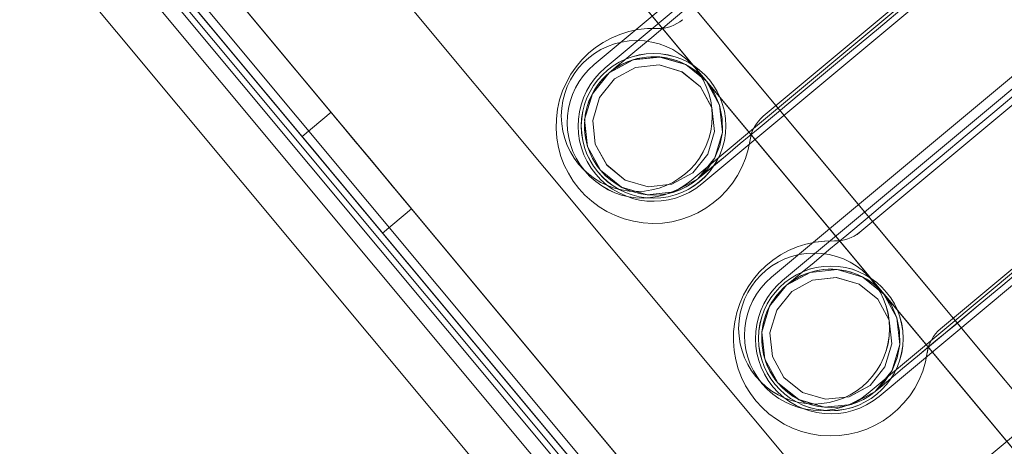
# Model space of a CAD drawing. Header units: millimetres. Extents: x -125266 to 274256, y -711690 to -301689.
# Tile 68 of 256: x -53535 to -53456, y -360864 to -360831. Entities that reach past the tile are written whole.
import ezdxf

# ---------------------------------------------------------------- set-up
doc = ezdxf.new("R2010")
doc.units = ezdxf.units.MM
doc.linetypes.add('CONTINOUS', pattern=[0])
for name, color, linetype, lineweight in [('AD Wall', 8, 'Continuous', 15), ('ARCH', 7, 'Continuous', 0), ('Equipment', 8, 'Continuous', 0), ('MEPTEK HVAC-Kitchen Fresh Air Duct', 3, 'Continuous', 30), ('MEPTEK-TEXT1', 7, 'Continuous', 30)]:
    doc.layers.add(name, color=color, linetype=linetype, lineweight=lineweight)
doc.layers.add('Light Equipment', color=8, linetype='Continuous')
doc.styles.get("Standard").update_dxf_attribs({"font": 'ARIALN.TTF'})
doc.styles.add('Times New Roman', font='times.ttf', dxfattribs={"height": 150})
doc.dimstyles.new('ARA-125', dxfattribs={"dimtxt": 200, "dimasz": 75, "dimexe": 0, "dimexo": 75, "dimgap": 7.5, "dimtad": 0, "dimdec": 0, "dimrnd": 5, "dimdsep": 46, "dimtxsty": 'Times New Roman', "dimblk": 'ARCHTICK', "dimcen": 56.25, "dimdle": 56.25, "dimclrd": 256, "dimclre": 256, "dimclrt": 256, "dimazin": 3, "dimtfac": 1, "dimtdec": 0, "dimtix": 1, "dimtmove": 1, "dimatfit": 3, "dimfxl": 0, "dimtolj": 1, "dimlwd": -1, "dimlwe": 0, "dimarcsym": 0})
pattern_1 = [(22.867872, (419150.544, -703283.92), (-30.845707, 73.1364), [])]

# ---------------------------------------------------------------- blocks, each defined once
blk = doc.blocks.new('A$Cf0359734')
at = {"layer": 'Equipment', "extrusion": (0, 0, -1), "elevation": -15}
for points in [[(-610.078, 1224.798, -3.802846), (-1131.035, 947.449, 3.802846)], [(-563.585, 1106.137, -3.146449), (-1057.949, 842.946, 3.146449)], [(-421.991, 395.405, -2.242091), (-432.172, 389.985, 2.242091)], [(-418.447, 390.861, -0.9995), (-429.041, 385.221, 0.9995)], [(-419.351, 390.946, -0.9995), (-429.945, 385.306, 0.9995)], [(-441.413, 385.066, -2.242091), (-451.594, 379.645, 2.242091)], [(-437.868, 380.521, -0.9995), (-448.462, 374.881, 0.9995)], [(-438.773, 380.606, -0.9995), (-449.366, 374.966, 0.9995)]]:
    blk.add_lwpolyline(points, format="xyb", close=True, dxfattribs=at)
for points in [[(-1077.22, 914.233), (-1087.359, 908.836), (-1091.168, 906.808, 3.626728), (-598.019, 1169.352)], [(-597.218, 1169.311, -3.616317), (-1091.58, 906.121), (-1091.532, 906.208), (-1091.475, 906.293), (-1091.426, 906.38), (-1091.369, 906.465), (-1091.32, 906.552), (-1091.272, 906.639), (-1091.215, 906.724), (-1091.168, 906.808), (-598.022, 1169.351)], [(-597.218, 1169.31, -3.616317), (-1091.582, 906.12, 3.616317), (-597.219, 1169.312)], [(-591.722, 1158.988, -3.538831), (-1086.084, 895.795), (-1084.554, 898.384), (-1083.015, 900.956), (-1081.455, 903.526), (-1079.889, 906.086), (-1078.304, 908.635), (-1076.703, 911.179)], [(-591.722, 1158.987, -3.538831), (-1086.084, 895.797), (-1091.774, 906.486), (-1091.58, 906.121), (-1086.084, 895.797), (-1084.559, 898.382), (-1083.015, 900.957), (-1081.46, 903.525), (-1079.888, 906.087), (-1078.303, 908.636), (-1076.702, 911.181)], [(-599.158, 1041.719, -0.011713), (-984.646, 836.489), (-990.409, 833.326), (-995.883, 829.759), (-1000.962, 825.886), (-1005.713, 821.665), (-1011.224, 815.871), (-1016.164, 809.592), (-1020.378, 803.047), (-1023.979, 796.101), (-1025.529, 792.694), (-1080.437, 895.526, 3.572618), (-594.649, 1154.151, -3.572618), (-1080.436, 895.526, 3.572618), (-594.65, 1154.151, -3.572618), (-1080.31, 895.593), (-1031.842, 804.552), (-1031.857, 804.516), (-1031.842, 804.552)], [(-546.271, 1063.035, -2.890001), (-1031.776, 804.429), (-1025.527, 792.692)], [(-423.712, 398.071), (-422.723, 396.213), (-421.858, 394.587), (-421.13, 393.221), (-420.553, 392.136), (-420.133, 391.347), (-419.879, 390.871), (-419.794, 390.71), (-419.175, 388.655), (-419.383, 386.519), (-420.403, 384.631), (-422.064, 383.271), (-424.119, 382.652), (-426.25, 382.863), (-428.143, 383.88), (-429.503, 385.541), (-429.913, 386.539), (-430.122, 387.597), (-430.117, 388.673), (-429.906, 389.73), (-429.491, 390.725), (-428.894, 391.621), (-428.13, 392.381), (-427.233, 392.98, -1), (-422.063, 383.271), (-424.119, 382.652), (-426.252, 382.868), (-428.143, 383.88), (-429.503, 385.541), (-429.588, 385.7), (-429.842, 386.176), (-430.262, 386.965), (-430.839, 388.05), (-431.567, 389.416), (-432.432, 391.042), (-433.421, 392.9), (-434.52, 394.965), (-435.71, 397.199), (-436.973, 399.571), (-438.286, 402.038), (-439.633, 404.569)], [(-456.394, 389.231), (-455.131, 386.86), (-453.941, 384.625), (-452.842, 382.561), (-451.853, 380.702), (-450.988, 379.077), (-450.26, 377.711), (-449.683, 376.626), (-449.263, 375.837), (-449.009, 375.36), (-448.924, 375.202), (-449.334, 376.2), (-449.543, 377.257), (-449.538, 378.333), (-449.327, 379.39), (-448.912, 380.386), (-448.315, 381.281), (-447.551, 382.041), (-446.654, 382.641, -1), (-441.485, 372.931), (-443.54, 372.312), (-445.674, 372.529), (-447.564, 373.54), (-448.925, 375.201), (-447.565, 373.54), (-445.671, 372.523), (-443.541, 372.312), (-441.485, 372.931), (-439.824, 374.291), (-438.805, 376.179), (-438.596, 378.315), (-439.215, 380.372), (-439.3, 380.531), (-439.554, 381.008), (-439.974, 381.797), (-440.551, 382.882), (-441.279, 384.248), (-442.144, 385.873), (-443.133, 387.731), (-444.233, 389.796), (-445.422, 392.03), (-446.685, 394.402), (-447.998, 396.869), (-449.345, 399.4), (-450.704, 401.952)]]:
    blk.add_lwpolyline(points, format="xyb", dxfattribs=at)
for points in [[(-288.208, 537.808), (-245.91, 458.357), (-697.898, 217.725)], [(-695.079, 212.429), (-243.09, 453.06), (-245.909, 458.355), (-243.09, 453.06)], [(-740.196, 297.177), (-697.897, 217.726), (-692.603, 220.544), (-697.897, 217.726), (-245.909, 458.357)], [(-694.774, 226.756), (-694.453, 226.153), (-694.142, 225.57), (-693.858, 225.036), (-693.61, 224.57), (-693.404, 224.183), (-693.252, 223.897), (-693.159, 223.723), (-693.128, 223.664), (-253.501, 457.714)], [(-252.091, 455.066), (-691.718, 221.016), (-691.777, 221.127), (-691.952, 221.455), (-692.233, 221.984), (-692.611, 222.694), (-693.076, 223.567), (-693.603, 224.557), (-694.175, 225.632), (-694.773, 226.755)], [(-687.831, 226.484), (-258.794, 454.897)], [(-243.089, 453.061), (-695.078, 212.43), (-697.896, 217.724), (-695.078, 212.43)], [(-683.994, 224.535), (-258.086, 451.283)], [(-257.384, 452.248), (-686.421, 223.835), (-687.454, 223.286), (-688.449, 222.756), (-689.365, 222.268), (-690.164, 221.843), (-690.826, 221.49), (-691.313, 221.231), (-691.615, 221.07), (-691.716, 221.017)], [(-258.65, 452.342), (-684.559, 225.595), (-683.995, 224.536)], [(-258.65, 452.342), (-684.559, 225.595)], [(-257.206, 451.21), (-256.642, 450.151), (-686.437, 221.335), (-256.642, 450.151)], [(-684.558, 225.594), (-683.995, 224.535), (-258.086, 451.283)], [(-423.61, 396.814), (-423.61, 396.814)], [(-421.991, 395.406), (-421.991, 395.406)], [(-432.435, 392.115), (-432.435, 392.115)], [(-418.448, 390.858), (-418.448, 390.858)], [(-419.352, 390.947), (-419.352, 390.947)], [(-432.172, 389.986), (-432.172, 389.986)], [(-443.029, 386.475), (-443.029, 386.475)], [(-429.946, 385.307), (-429.946, 385.307)], [(-429.042, 385.218), (-429.042, 385.218)], [(-441.41, 385.068), (-441.41, 385.068)], [(-451.86, 381.774), (-451.86, 381.774)], [(-438.771, 380.609), (-438.771, 380.609)], [(-437.867, 380.519), (-437.867, 380.519)], [(-400.483, 379.464), (-399.074, 376.816)], [(-451.596, 379.645), (-451.596, 379.645)], [(-407.901, 372.115), (-409.311, 374.762)], [(-448.461, 374.879), (-448.461, 374.879)], [(-449.365, 374.969), (-449.365, 374.969)]]:
    blk.add_lwpolyline(points, dxfattribs=at)
for points in [[(-696.698, 249.523), (-698.107, 252.171), (-274.369, 477.762), (-698.107, 252.171), (-698.135, 252.224), (-698.214, 252.372), (-698.344, 252.615), (-698.519, 252.944), (-698.733, 253.346), (-698.978, 253.806), (-699.243, 254.304), (-699.516, 254.818), (-699.243, 254.304), (-698.978, 253.806), (-698.733, 253.346), (-698.519, 252.944), (-698.344, 252.615), (-698.214, 252.372), (-698.135, 252.224), (-698.107, 252.171)], [(-698.106, 252.17), (-696.697, 249.522), (-272.959, 475.114), (-696.697, 249.522)], [(-698.105, 252.172), (-697.936, 252.262), (-697.438, 252.527), (-696.617, 252.964), (-695.521, 253.547), (-694.182, 254.26), (-692.657, 255.072), (-691, 255.954), (-689.279, 256.87), (-283.198, 473.062), (-689.279, 256.87), (-691, 255.954), (-692.657, 255.072), (-694.182, 254.26), (-695.521, 253.547), (-696.617, 252.964), (-697.438, 252.527), (-697.936, 252.262)], [(-281.788, 470.414), (-687.87, 254.222)], [(-676.784, 243.922), (-280.767, 454.755)], [(-687.001, 222.394), (-257.206, 451.21)], [(-440.537, 432.352), (-418.447, 390.861)], [(-440.97, 431.553), (-419.351, 390.946)], [(-429.041, 385.22), (-451.13, 426.711)], [(-429.946, 385.307), (-451.564, 425.915)], [(-459.958, 422.012), (-437.869, 380.521)], [(-460.392, 421.213), (-438.773, 380.606)], [(-432.436, 392.112), (-447.307, 420.045)], [(-448.462, 374.881), (-470.551, 416.372)], [(-449.367, 374.968), (-470.986, 415.575)], [(-457.901, 414.408), (-443.031, 386.475)], [(-479.38, 411.673), (-457.291, 370.181)], [(-451.857, 381.773), (-466.728, 409.706)], [(-423.609, 396.814), (-423.469, 396.576), (-423.31, 396.354), (-423.128, 396.152), (-422.93, 395.959), (-422.716, 395.787), (-422.487, 395.638), (-422.242, 395.51), (-421.99, 395.406), (-422.242, 395.51), (-422.487, 395.638), (-422.716, 395.787), (-422.93, 395.959), (-423.128, 396.152), (-423.31, 396.354), (-423.469, 396.576)], [(-429.503, 385.541), (-430.121, 387.597), (-429.91, 389.727), (-428.894, 391.621), (-427.233, 392.981), (-425.177, 393.6), (-423.044, 393.383), (-421.153, 392.372), (-419.793, 390.711), (-420.533, 391.615), (-421.153, 392.372), (-423.044, 393.383), (-425.155, 393.597), (-425.177, 393.6), (-427.233, 392.981), (-427.267, 392.956), (-428.894, 391.621), (-429.91, 389.727), (-430.119, 387.618), (-430.121, 387.597)], [(-420.356, 390.411), (-419.811, 388.595), (-420.001, 386.706), (-420.898, 385.033), (-422.367, 383.836), (-424.18, 383.286), (-426.069, 383.476), (-427.736, 384.375), (-428.938, 385.842), (-429.484, 387.658), (-429.299, 389.543), (-428.402, 391.216), (-426.933, 392.413), (-425.12, 392.964), (-423.231, 392.774), (-421.558, 391.877)], [(-428.94, 385.841), (-429.486, 387.657), (-429.295, 389.545), (-428.404, 391.216), (-426.929, 392.415), (-425.116, 392.966), (-423.228, 392.775), (-421.56, 391.876), (-420.358, 390.41), (-419.813, 388.594), (-419.998, 386.708), (-420.894, 385.035), (-422.363, 383.838), (-424.182, 383.285), (-426.065, 383.478), (-427.738, 384.374)], [(-432.174, 389.986), (-432.119, 390.253), (-432.088, 390.527), (-432.084, 390.801), (-432.108, 391.074), (-432.157, 391.347), (-432.223, 391.611), (-432.318, 391.866), (-432.437, 392.115), (-432.318, 391.866), (-432.223, 391.611), (-432.157, 391.347), (-432.108, 391.074), (-432.084, 390.801), (-432.088, 390.527), (-432.119, 390.253)], [(-443.03, 386.474), (-442.89, 386.236), (-442.731, 386.015), (-442.549, 385.813), (-442.351, 385.619), (-442.137, 385.448), (-441.908, 385.298), (-441.663, 385.17), (-441.411, 385.067), (-441.663, 385.17), (-441.908, 385.298), (-442.137, 385.448), (-442.351, 385.619), (-442.549, 385.813), (-442.731, 386.015), (-442.89, 386.236)], [(-448.924, 375.202), (-449.543, 377.257), (-449.331, 379.388), (-448.315, 381.281), (-446.654, 382.641), (-444.598, 383.26), (-442.465, 383.044), (-440.574, 382.032), (-439.214, 380.371), (-439.954, 381.275), (-440.574, 382.032), (-442.465, 383.044), (-444.576, 383.258), (-444.598, 383.26), (-446.654, 382.641), (-448.315, 381.281), (-449.331, 379.388), (-449.54, 377.279), (-449.543, 377.257)], [(-439.778, 380.071), (-439.232, 378.255), (-439.423, 376.366), (-440.314, 374.696), (-441.789, 373.497), (-443.602, 372.946), (-445.49, 373.136), (-447.158, 374.036), (-447.72, 374.721), (-448.36, 375.502), (-448.906, 377.318), (-448.72, 379.204), (-447.824, 380.877), (-446.355, 382.073), (-444.536, 382.627), (-442.653, 382.434), (-440.98, 381.537)], [(-448.361, 375.501), (-448.907, 377.317), (-448.716, 379.206), (-447.82, 380.879), (-446.35, 382.076), (-444.537, 382.626), (-442.649, 382.436), (-440.981, 381.537), (-439.779, 380.07), (-439.233, 378.254), (-439.419, 376.369), (-440.315, 374.696), (-441.784, 373.499), (-443.597, 372.948), (-445.486, 373.139), (-447.159, 374.035)], [(-451.595, 379.647), (-451.54, 379.914), (-451.509, 380.188), (-451.505, 380.462), (-451.528, 380.735), (-451.578, 381.007), (-451.644, 381.271), (-451.739, 381.526), (-451.858, 381.776), (-451.739, 381.526), (-451.644, 381.271), (-451.578, 381.007), (-451.528, 380.735), (-451.505, 380.462), (-451.509, 380.188), (-451.54, 379.914)], [(-404.898, 377.113), (-406.089, 376.479), (-407.19, 375.893), (-408.122, 375.397), (-408.815, 375.028), (-409.218, 374.814), (-409.303, 374.768), (-409.059, 374.898), (-408.503, 375.194), (-407.683, 375.631), (-406.655, 376.178), (-405.496, 376.795), (-404.294, 377.435), (-403.14, 378.049), (-402.113, 378.596), (-401.292, 379.033), (-400.736, 379.329), (-400.493, 379.459), (-400.578, 379.413), (-400.98, 379.199), (-401.674, 378.83), (-402.605, 378.334), (-403.707, 377.748)], [(-407.901, 372.115), (-407.737, 372.202), (-407.261, 372.456), (-406.498, 372.862), (-405.519, 373.383), (-404.386, 373.986), (-403.184, 374.626), (-402.009, 375.252), (-400.939, 375.821), (-400.066, 376.286), (-399.441, 376.619), (-399.113, 376.794), (-399.441, 376.619), (-400.066, 376.286), (-400.939, 375.821), (-402.009, 375.252), (-403.184, 374.626), (-404.386, 373.986), (-405.519, 373.383), (-406.498, 372.862), (-407.261, 372.456), (-407.737, 372.202)]]:
    blk.add_lwpolyline(points, close=True, dxfattribs=at)
at = {"layer": 'Equipment', "extrusion": (0, 0, -1)}
for centre, radius in [((-423.113, 388.35, -15), 6.002), ((-423.113, 388.35, -15), 6.002), ((-424.646, 388.125, -15), 5.749), ((-424.648, 388.126, -15), 5.75), ((-442.539, 378.009, -15), 6), ((-442.539, 378.009, -15), 6), ((-444.067, 377.786, -15), 5.749), ((-444.069, 377.787, -15), 5.75)]:
    blk.add_circle(centre, radius, dxfattribs=at)
for centre, radius, start, end in [((-625.132, 625.132, -15), 625.132, 145.142558, 90.917696), ((-624.647, 624.948, -15), 545.055, 148.86045, 87.1998), ((-624.649, 624.946, -15), 545.055, 148.86045, 87.1998), ((-624.649, 624.946, -15), 545.055, 148.86045, 87.1998), ((-624.649, 624.946, -15), 545.055, 148.86045, 87.1998), ((-624.648, 624.948, -15), 535.053, 147.01591, 89.04434), ((-624.648, 624.948, -15), 535.053, 147.01591, 89.04434), ((-424.648, 388.126, -15), 5.5, 208.03013, 28.03013), ((-444.07, 377.786, -15), 5.5, 208.03013, 28.03013)]:
    blk.add_arc(centre, radius, start, end, dxfattribs=at)
blk = doc.blocks.new('ARCH')
at = {"layer": 'AD Wall', "lineweight": 0}
h = blk.add_hatch(dxfattribs=at)
h.set_pattern_fill('ANSI31', color=256, scale=25, angle=-22.13213)
h.set_pattern_definition(pattern_1)
edge = h.paths.add_edge_path()
edge.add_arc((-53209.777, -360694.998), 761.132, 66.950176, 372.725314)
edge.add_line((-52467.341, -360527.338), (-52564.885, -360549.366))
edge.add_arc((-53209.777, -360694.998), 661.132, -293.049824, 12.725314, ccw=False)
edge.add_line((-52950.923, -360086.648), (-52911.77, -359994.631))
h = blk.add_hatch(dxfattribs=at)
h.set_pattern_fill('ANSI31', color=256, scale=25, angle=-22.13213)
h.set_pattern_definition(pattern_1)
edge = h.paths.add_edge_path()
edge.add_arc((-53209.777, -360694.998), 761.132, 66.950176, 372.725314)
edge.add_line((-52467.341, -360527.338), (-52564.885, -360549.366))
edge.add_arc((-53209.777, -360694.998), 661.132, -293.049824, 12.725314, ccw=False)
edge.add_line((-52950.923, -360086.648), (-52911.77, -359994.631))
at = {"layer": 'AD Wall', "lineweight": 0, "extrusion": (0, 0, -1)}
for radius in [761.132, 761.132, 661.132, 661.132]:
    blk.add_arc((53209.777, -360694.998, -5.049), radius, 167.274686, 113.049824, dxfattribs=at)
at = {"layer": 'Light Equipment', "lineweight": 0, "extrusion": (0, 0, -1), "elevation": -5.049}
for points in [[(52997.285, -360133.855, -3.802846), (52619.203, -360587.036, 3.802846)], [(53085.056, -360226.257, -3.146449), (52726.274, -360656.304, 3.146449)], [(53483.981, -360831.276, -2.242091), (53476.592, -360840.132, 2.242091)], [(53488.976, -360834.15, -0.9995), (53481.287, -360843.366, 0.9995)], [(53488.107, -360834.412, -0.9995), (53480.418, -360843.627, 0.9995)], [(53469.886, -360848.17, -2.242091), (53462.497, -360857.027, 2.242091)], [(53474.881, -360851.044, -0.9995), (53467.193, -360860.26, 0.9995)], [(53474.012, -360851.306, -0.9995), (53466.323, -360860.522, 0.9995)]]:
    blk.add_lwpolyline(points, format="xyb", close=True, dxfattribs=at)
for points in [[(52681.566, -360597.53), (52674.208, -360606.349), (52671.443, -360609.663, 3.626728), (53029.343, -360180.672)], [(53030.101, -360180.409, -3.616317), (52671.32, -360610.454), (52671.332, -360610.355), (52671.353, -360610.255), (52671.365, -360610.156), (52671.386, -360610.056), (52671.399, -360609.957), (52671.411, -360609.858), (52671.432, -360609.758), (52671.443, -360609.663), (53029.342, -360180.674)], [(53030.101, -360180.41, -3.616317), (52671.318, -360610.456, 3.616317), (53030.101, -360180.408)], [(53039.081, -360187.901, -3.538831), (52680.301, -360617.948), (52680.744, -360614.974), (52681.2, -360612.012), (52681.677, -360609.043), (52682.163, -360606.082), (52682.671, -360603.124), (52683.196, -360600.164)], [(53039.082, -360187.901, -3.538831), (52680.301, -360617.947), (52671.003, -360610.189), (52671.321, -360610.454), (52680.301, -360617.947), (52680.74, -360614.977), (52681.2, -360612.01), (52681.673, -360609.046), (52682.163, -360606.081), (52682.671, -360603.122), (52683.196, -360600.162)], [(53076.373, -360299.33, -0.011713), (52796.609, -360634.668), (52792.462, -360639.77), (52788.735, -360645.136), (52785.489, -360650.637), (52782.678, -360656.337), (52779.757, -360663.781), (52777.546, -360671.458), (52776.108, -360679.109), (52775.39, -360686.899), (52775.238, -360690.639), (52685.634, -360616.071, 3.572618), (53038.192, -360193.484, -3.572618), (52685.634, -360616.07, 3.572618), (53038.191, -360193.484, -3.572618), (52685.726, -360615.961), (52764.922, -360682.033), (52764.921, -360682.072), (52764.922, -360682.033)], [(53117.333, -360259.66, -2.890001), (52765.029, -360682.122), (52775.24, -360690.64)], [(53481.383, -360829.455), (53482.999, -360830.803), (53484.413, -360831.983), (53485.601, -360832.974), (53486.545, -360833.762), (53487.232, -360834.334), (53487.646, -360834.68), (53487.786, -360834.797), (53489.133, -360836.468), (53489.745, -360838.525), (53489.512, -360840.658), (53488.485, -360842.543), (53486.814, -360843.891), (53484.761, -360844.498), (53482.624, -360844.269), (53480.739, -360843.243), (53479.984, -360842.472), (53479.391, -360841.572), (53478.99, -360840.574), (53478.788, -360839.514), (53478.797, -360838.436), (53479.013, -360837.382), (53479.434, -360836.39), (53480.039, -360835.496, -1), (53488.486, -360842.543), (53486.815, -360843.891), (53484.757, -360844.494), (53482.625, -360844.269), (53480.739, -360843.243), (53480.601, -360843.128), (53480.186, -360842.782), (53479.5, -360842.21), (53478.556, -360841.422), (53477.368, -360840.431), (53475.954, -360839.251), (53474.337, -360837.902), (53472.541, -360836.404), (53470.598, -360834.782), (53468.534, -360833.061), (53466.388, -360831.271), (53464.187, -360829.434)], [(53454.44, -360849.955), (53456.503, -360851.677), (53458.446, -360853.298), (53460.242, -360854.797), (53461.859, -360856.145), (53463.273, -360857.325), (53464.461, -360858.316), (53465.405, -360859.104), (53466.091, -360859.676), (53466.506, -360860.022), (53466.644, -360860.137), (53465.889, -360859.367), (53465.297, -360858.466), (53464.895, -360857.468), (53464.693, -360856.409), (53464.702, -360855.331), (53464.918, -360854.276), (53465.339, -360853.284), (53465.944, -360852.391, -1), (53474.391, -360859.438), (53472.72, -360860.785), (53470.662, -360861.389), (53468.53, -360861.164), (53466.644, -360860.138), (53468.529, -360861.164), (53470.666, -360861.393), (53472.719, -360860.786), (53474.39, -360859.438), (53475.417, -360857.553), (53475.65, -360855.419), (53475.038, -360853.362), (53473.69, -360851.69), (53473.551, -360851.575), (53473.137, -360851.229), (53472.451, -360850.656), (53471.507, -360849.869), (53470.318, -360848.877), (53468.904, -360847.698), (53467.288, -360846.349), (53465.492, -360844.851), (53463.548, -360843.229), (53461.485, -360841.508), (53459.339, -360839.717), (53457.137, -360837.881), (53454.918, -360836.029)]]:
    blk.add_lwpolyline(points, format="xyb", dxfattribs=at)
for points in [[(53554.257, -360648.964), (53623.372, -360706.625), (53295.343, -361099.81)], [(53299.951, -361103.654), (53627.979, -360710.469), (53623.374, -360706.626), (53627.979, -360710.469)], [(53226.23, -361042.148), (53295.344, -361099.809), (53299.187, -361095.204), (53295.344, -361099.809), (53623.373, -360706.624)], [(53627.98, -360710.468), (53299.951, -361103.653), (53295.346, -361099.81), (53299.951, -361103.653)], [(53294.835, -361090.267), (53295.36, -361090.705), (53295.867, -361091.128), (53296.332, -361091.516), (53296.737, -361091.854), (53297.073, -361092.135), (53297.322, -361092.342), (53297.474, -361092.469), (53297.525, -361092.511), (53616.581, -360710.08)], [(53618.886, -360712.002), (53299.829, -361094.433), (53299.732, -361094.353), (53299.447, -361094.115), (53298.986, -361093.73), (53298.369, -361093.215), (53297.609, -361092.581), (53296.748, -361091.863), (53295.813, -361091.083), (53294.837, -361090.268)], [(53301.369, -361087.904), (53612.741, -360714.684)], [(53615.045, -360716.606), (53303.673, -361089.826), (53302.924, -361090.724), (53302.201, -361091.59), (53301.536, -361092.387), (53300.956, -361093.082), (53300.476, -361093.658), (53300.123, -361094.082), (53299.904, -361094.344), (53299.831, -361094.432)], [(53613.837, -360716.996), (53304.735, -361087.494), (53305.656, -361088.263)], [(53613.837, -360716.996), (53304.735, -361087.494)], [(53615.601, -360717.501), (53616.522, -360718.269), (53304.6, -361092.148), (53616.522, -360718.269)], [(53305.657, -361088.263), (53614.758, -360717.765)], [(53304.736, -361087.495), (53305.657, -361088.263), (53614.758, -360717.765)], [(53481.951, -360830.581), (53481.951, -360830.581)], [(53483.981, -360831.274), (53483.981, -360831.274)], [(53488.977, -360834.153), (53488.977, -360834.153)], [(53488.106, -360834.411), (53488.106, -360834.411)], [(53509.91, -360837.94), (53512.213, -360839.861)], [(53475.546, -360838.258), (53475.546, -360838.258)], [(53476.592, -360840.131), (53476.592, -360840.131)], [(53481.288, -360843.369), (53481.288, -360843.369)], [(53480.417, -360843.626), (53480.417, -360843.626)], [(53505.807, -360847.542), (53503.504, -360845.62)], [(53467.858, -360847.473), (53467.858, -360847.473)], [(53469.888, -360848.167), (53469.888, -360848.167)], [(53474.883, -360851.046), (53474.883, -360851.046)], [(53474.012, -360851.304), (53474.012, -360851.304)], [(53461.449, -360855.155), (53461.449, -360855.155)], [(53462.495, -360857.028), (53462.495, -360857.028)], [(53467.195, -360860.262), (53467.195, -360860.262)], [(53466.324, -360860.519), (53466.324, -360860.519)]]:
    blk.add_lwpolyline(points, dxfattribs=at)
for points in [[(53284.476, -361069.902), (53282.173, -361067.981), (53589.699, -360699.371), (53282.173, -361067.981), (53282.127, -361067.943), (53281.998, -361067.835), (53281.786, -361067.658), (53281.501, -361067.42), (53281.151, -361067.128), (53280.75, -361066.794), (53280.317, -361066.433), (53279.87, -361066.06), (53280.317, -361066.433), (53280.75, -361066.794), (53281.151, -361067.128), (53281.501, -361067.42), (53281.786, -361067.658), (53281.998, -361067.835), (53282.127, -361067.943), (53282.173, -361067.981)], [(53282.174, -361067.982), (53284.477, -361069.903), (53592.003, -360701.293), (53284.477, -361069.903)], [(53282.174, -361067.979), (53282.297, -361067.832), (53282.659, -361067.399), (53283.254, -361066.685), (53284.05, -361065.732), (53285.022, -361064.567), (53286.128, -361063.24), (53287.331, -361061.799), (53288.58, -361060.302), (53583.291, -360707.051), (53288.58, -361060.302), (53287.331, -361061.799), (53286.128, -361063.24), (53285.022, -361064.567), (53284.05, -361065.732), (53283.254, -361066.685), (53282.659, -361067.399), (53282.297, -361067.832)], [(53585.595, -360708.973), (53290.883, -361062.224)], [(53303.679, -361091.379), (53615.6, -360717.501)], [(53305.032, -361067.589), (53592.44, -360723.093)], [(53452.883, -360804.038), (53488.976, -360834.15)], [(53452.782, -360804.942), (53488.106, -360834.412)], [(53481.288, -360843.366), (53445.195, -360813.254)], [(53480.417, -360843.626), (53445.093, -360814.156)], [(53475.546, -360838.261), (53451.248, -360817.989)], [(53438.787, -360820.933), (53474.881, -360851.045)], [(53438.687, -360821.836), (53474.011, -360851.307)], [(53443.558, -360827.202), (53467.856, -360847.474)], [(53481.952, -360830.58), (53482.172, -360830.748), (53482.402, -360830.893), (53482.647, -360831.012), (53482.903, -360831.116), (53483.166, -360831.195), (53483.435, -360831.247), (53483.709, -360831.273), (53483.982, -360831.274), (53483.709, -360831.273), (53483.435, -360831.247), (53483.166, -360831.195), (53482.903, -360831.116), (53482.647, -360831.012), (53482.402, -360830.893), (53482.172, -360830.748)], [(53467.193, -360860.261), (53431.1, -360830.148)], [(53466.322, -360860.521), (53430.998, -360831.05)], [(53480.739, -360843.243), (53479.392, -360841.572), (53478.785, -360839.519), (53479.013, -360837.381), (53480.039, -360835.496), (53481.71, -360834.148), (53483.768, -360833.545), (53485.901, -360833.77), (53487.786, -360834.796), (53486.76, -360834.237), (53485.901, -360833.77), (53483.768, -360833.545), (53481.731, -360834.142), (53481.71, -360834.148), (53480.039, -360835.496), (53480.017, -360835.532), (53479.013, -360837.381), (53478.785, -360839.519), (53479.386, -360841.551), (53479.392, -360841.572)], [(53481.148, -360842.753), (53479.958, -360841.276), (53479.423, -360839.455), (53479.619, -360837.573), (53480.533, -360835.906), (53482.005, -360834.713), (53483.826, -360834.178), (53485.71, -360834.382), (53487.376, -360835.288), (53488.565, -360836.764), (53489.104, -360838.581), (53488.904, -360840.468), (53487.994, -360842.13), (53486.518, -360843.328), (53484.701, -360843.859), (53482.814, -360843.659)], [(53487.377, -360835.286), (53488.567, -360836.763), (53489.102, -360838.584), (53488.902, -360840.471), (53487.992, -360842.133), (53486.52, -360843.327), (53484.698, -360843.862), (53482.815, -360843.657), (53481.149, -360842.752), (53479.959, -360841.275), (53479.421, -360839.458), (53479.62, -360837.571), (53480.531, -360835.909), (53482.003, -360834.716), (53483.824, -360834.181), (53485.711, -360834.381)], [(53461.452, -360855.155), (53437.153, -360834.883)], [(53506.706, -360841.78), (53505.842, -360842.816), (53505.043, -360843.774), (53504.366, -360844.584), (53503.863, -360845.188), (53503.571, -360845.538), (53503.51, -360845.611), (53503.686, -360845.4), (53504.09, -360844.916), (53504.685, -360844.202), (53505.431, -360843.309), (53506.272, -360842.3), (53507.144, -360841.255), (53507.982, -360840.251), (53508.727, -360839.357), (53509.323, -360838.643), (53509.726, -360838.16), (53509.903, -360837.948), (53509.842, -360838.022), (53509.55, -360838.372), (53509.046, -360838.975), (53508.37, -360839.785), (53507.571, -360840.743)], [(53476.591, -360840.132), (53476.541, -360839.864), (53476.466, -360839.598), (53476.366, -360839.343), (53476.242, -360839.099), (53476.093, -360838.865), (53475.933, -360838.645), (53475.748, -360838.445), (53475.544, -360838.259), (53475.748, -360838.445), (53475.933, -360838.645), (53476.093, -360838.865), (53476.242, -360839.099), (53476.366, -360839.343), (53476.466, -360839.598), (53476.541, -360839.864)], [(53424.692, -360837.828), (53460.786, -360867.94)], [(53505.807, -360847.542), (53505.926, -360847.399), (53506.272, -360846.984), (53506.825, -360846.321), (53507.536, -360845.469), (53508.358, -360844.484), (53509.231, -360843.438), (53510.084, -360842.416), (53510.86, -360841.485), (53511.494, -360840.725), (53511.947, -360840.182), (53512.185, -360839.896), (53511.947, -360840.182), (53511.494, -360840.725), (53510.86, -360841.485), (53510.084, -360842.416), (53509.231, -360843.438), (53508.358, -360844.484), (53507.536, -360845.469), (53506.825, -360846.321), (53506.272, -360846.984), (53505.926, -360847.399)], [(53467.857, -360847.475), (53468.077, -360847.642), (53468.307, -360847.788), (53468.552, -360847.906), (53468.809, -360848.011), (53469.071, -360848.089), (53469.34, -360848.141), (53469.615, -360848.168), (53469.887, -360848.169), (53469.615, -360848.168), (53469.34, -360848.141), (53469.071, -360848.089), (53468.809, -360848.011), (53468.552, -360847.906), (53468.307, -360847.788), (53468.077, -360847.642)], [(53466.645, -360860.137), (53465.297, -360858.466), (53464.69, -360856.413), (53464.918, -360854.276), (53465.945, -360852.39), (53467.616, -360851.043), (53469.673, -360850.44), (53471.806, -360850.664), (53473.691, -360851.69), (53472.666, -360851.132), (53471.806, -360850.664), (53469.673, -360850.44), (53467.636, -360851.037), (53467.616, -360851.043), (53465.945, -360852.39), (53464.918, -360854.276), (53464.69, -360856.413), (53465.291, -360858.445), (53465.297, -360858.466)], [(53467.053, -360859.647), (53465.863, -360858.171), (53465.328, -360856.35), (53465.528, -360854.462), (53466.439, -360852.8), (53467.911, -360851.607), (53469.732, -360851.072), (53471.615, -360851.276), (53473.281, -360852.182), (53474.471, -360853.659), (53475.01, -360855.475), (53474.81, -360857.363), (53473.899, -360859.025), (53472.427, -360860.218), (53470.606, -360860.753), (53468.719, -360860.553)], [(53473.282, -360852.181), (53474.472, -360853.658), (53475.007, -360855.479), (53474.81, -360857.362), (53473.896, -360859.028), (53472.424, -360860.222), (53470.603, -360860.757), (53468.72, -360860.552), (53467.94, -360860.129), (53467.054, -360859.647), (53465.864, -360858.17), (53465.325, -360856.353), (53465.525, -360854.466), (53466.435, -360852.804), (53467.911, -360851.606), (53469.729, -360851.075), (53471.616, -360851.275)], [(53462.496, -360857.026), (53462.446, -360856.758), (53462.371, -360856.492), (53462.271, -360856.237), (53462.147, -360855.993), (53461.998, -360855.759), (53461.838, -360855.54), (53461.654, -360855.339), (53461.45, -360855.153), (53461.654, -360855.339), (53461.838, -360855.54), (53461.998, -360855.759), (53462.147, -360855.993), (53462.271, -360856.237), (53462.371, -360856.492), (53462.446, -360856.758)]]:
    blk.add_lwpolyline(points, close=True, dxfattribs=at)
at = {"layer": 'Light Equipment', "lineweight": 0, "extrusion": (0, 0, -1)}
for centre, radius in [((53485.6, -360838.234, -5.049), 6.002), ((53485.6, -360838.234, -5.049), 6.002), ((53484.262, -360839.019, -5.049), 5.75), ((53484.264, -360839.019, -5.049), 5.749), ((53471.501, -360855.131, -5.049), 6), ((53471.501, -360855.131, -5.049), 6), ((53470.168, -360855.914, -5.049), 5.75), ((53470.17, -360855.913, -5.049), 5.749)]:
    blk.add_circle(centre, radius, dxfattribs=at)
for centre, radius, start, end in [((53209.26, -360695.008, -5.049), 625.132, 167.274686, 113.049824), ((53209.779, -360694.995, -5.049), 545.055, 170.99258, 109.33193), ((53209.777, -360694.998, -5.049), 545.055, 170.99258, 109.33193), ((53209.777, -360694.998, -5.049), 545.055, 170.99258, 109.33193), ((53209.777, -360694.998, -5.049), 545.055, 170.99258, 109.33193), ((53209.778, -360694.996, -5.049), 535.053, 169.14804, 111.17647), ((53209.778, -360694.996, -5.049), 535.053, 169.14804, 111.17647), ((53484.262, -360839.02, -5.049), 5.5, 230.16226, 50.16226), ((53470.167, -360855.915, -5.049), 5.5, 230.16226, 50.16226)]:
    blk.add_arc(centre, radius, start, end, dxfattribs=at)
at = {"layer": 'Equipment', "rotation": 337.8678715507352}
blk.add_blockref('A$Cf0359734', (-54023.845, -361038.564, -9.95), dxfattribs=at)
blk = doc.blocks.new('_ArchTick')
at = {"color": 0, "linetype": 'ByBlock', "const_width": 0.15}
blk.add_lwpolyline([(-0.5, -0.5), (0.5, 0.5)], dxfattribs=at)

msp = doc.modelspace()

# ---------------------------------------------------------------- block references
at = {"layer": 'ARCH'}
msp.add_blockref('ARCH', (0, 0), dxfattribs=at)

# ---------------------------------------------------------------- texts
at = {"layer": 'MEPTEK-TEXT1', "char_height": 350, "attachment_point": 1}
for s, insert, width in [('{\\fCalibri|b0|i0|c0|p34;\\H1.28571x;\\C1;GENERAL GUIDELINES-HVAC :\\P\\fArial Narrow|b0|i0|c0|p34;\\H0.88889x;\\C256;\\P\\fCalibri|b0|i0|c0|p34;\\C4;DUCTING :\\H0.875x;\\P\\pi-1050,l1050,t1050;\\C256;1.^IDUCTING SHALL BE IN ACCORDANCE WITH IS 655, GALVANIZED IRON SHEET TO BE USED FOR ALL DUCTING WORKS. THERMAL INSULATION ON DUCTS SHALL BE 19 MM THICK. CLOSED CELL CLASS “O” BS 476 PART 6-7 FM APPROVED NITRILE RUBBER ELASTOMERIC INSULATION THERMAL CONDUCTIVITY 0.033 WATTS PER METER-KELVIN (W/(M.K)) AT 0°C FOR AIR CONDITIONING DUCTING. \\P2.^ITHERMAL INSULATION ON KITCHEN EXHAUST DUCTING SHALL BE 80 MM THICK ALUMINUM FOIL FACED RESIN BONDED FIBRE GLASS WOOL OF DENSITY NOT LESS THAN 48 KG/M3.\\P3.^ITHERMAL INSULATION ON FRESH AIR, SUPPLY AIR AND RETURN AIR SHALL BE 19MM THICK CLOSED CELL ANTI-MICROBIAL CLASS “O” BS 476 AND PART 6 & 7 FM APPROVED NITRILE RUBBER ELASTOMERIC INSULATION THERMAL CONDUCTIVITY 0.033 WATTS PER METER-KELVIN (W/ (M\\fArial|b0|i0|c0|p34;.\\fCalibri|b0|i0|c0|p34;K)) AT 0°C.\\P4.^IAPPROPRIATE NUMBER OF TRAP DOORS SHALL BE PROVIDED IN KITCHEN EXHAUST DUCTING FOR OIL/GREASE CLEANING PURPOSE.\\P5.^IDUCTING INSTALLATION WITH RESPECT TO FRESH AIR INTAKE, KITCHEN EXHAUST OUT FROM LOCATION UP TO LOUVERS AT FAÇADE SHALL BE IN THE SCOPE OF CONCESSIONER INCLUDING AIR WASHER, EXHAUST FAN SECTION DRY SCRUBBER ETC.\\P6.^IEACH AND EVERY KITCHEN EXHAUST HOOD SHOULD BE EQUIPPED WITH UL LISTED, WET CHEMICAL BASED, MECHANICALLY OPERATED, AUTOMATIC FIRE SUPPRESSION SYSTEM. SEPARATE DRAWING TO BE SUBMITTED FOR HOOD SUPPRESSION SYSTEM.\\P7.^ISUPPORTING OF DUCTING TO BE DONE WITH USING ANGLE 50X 50 X 5MM AND TIE ROD OF SIZE MINIMUM 10 MM DIA/ AS PER DUCT SIZE.\\P8.^IPOST COMPLETION OF ONSITE WORK, CONCESSIONAIRE HAS TO SHARE TESTING AND COMMISSIONING REPORT WITH DIAL.\\P9.^IINTEGRATION WITH FIRE ALARM SYSTEM, SO THAT AHU GET SWITCHED OFF IN CASE OF ANY FIRE INCIDENT.\\P10.^IFOR EQUIPMENT PLACEMENT STRUCTURAL DETAILS TO BE APPROVED BY STRUCTURAL CONSULTANT AND SAME TO BE SHARE WITH DIAL.\\P11.^ITRAP DOOR WITH PROPER ACCESS TO BE PROVIDED FOR FILTER AND COPPER COIL CLEANING.\\P12.^IKITCHEN VENTILATION SHALL COMPLY TO NFPA 96 GUIDELINE.}', (-102876.109, -301696.901), 28043.42879), ('{\\fCalibri|b0|i0|c0|p34;\\H1.28571x;\\C1;CHILLED WATER PIPING:-\\H0.77778x;\\P\\pi-1050,l1050,t1050;\\C256;1.^ICHILLED WATER PIPING SHALL BE CONFIRMING TO IS:1239 PART I CLASS ‘C’ HEAVY AND FITTING SHALL BE CONFORMING TO ASTM A-105,3000LBS SOCKET WELD END (UP TO 50MM) & 1S:1239 PART-II HEAVY/ASTM A-234 WPB, GR.B BUTT WELD FITTING ( ABOVE 50NB PIPE SIZE)\\P2.^IPIPING CONNECTION SHOULD BE SOCKET WELDED UP TO 50NB SIZE AND SHALL BE BUTT WELD ABOVE 50NB PIPE SIZE. PIPE FLANGES SHOULD BE CONFIRMING TO ASTM A-105 # 150 SORF AND FLANGE DIMENSION SHOULD BE IN ACCORDANCE WITH ASME/ANSI B 16.5 (150 SORF), FITTING TO FITTING WELDING IS NOT ALLOWED. NOZZLE CONNECTIONS/THREDOLETS/WELDOLETS ARE NOT ALLOWED BY PUNCTURING THE PIPE. ONLY EQUAL/UNEQUAL TEE’S SHALL BE USED FOR BRANCH CONNECTION FROM HEADER. SOCKET WELD END TEE SHOULD BE USED FOR BRANCH CONNECTION (UP-TO -50NB PIPE SIZE) W.R.T TO PRESSURE GAUGE/TEMPERATURE GAUGE/AIR VENT/DRAIN POINT ETC.\\P3.^IPOST INSTALLATION CLEARANCE BY DIAL, CHW PIPING SHALL BE TESTED @15KGF/CM2 HYDROSTATICS PRESSURE FOR 24HRS HOLD TIME AND TESTING SHOULD BE WITNESSED TO DIAL TEAM.\\P4.^ITHERMAL INSULATION ON CHW AND CONDENSATE DRAIN PIPING LINE SHALL BE 25MM THICK. CLOSED CELL ANTI-MICROBIAL CLASS “O” BS 476 AND PART 6 & 7 FM APPROVED NITRILE RUBBER ELASTOMERIC INSULATION THERMAL CONDUCTIVITY 0.033 WATTS PER METER-KELVIN (W/ (M\\fArial|b0|i0|c0|p34;⋅\\fCalibri|b0|i0|c0|p34;K)) AT 0°C.\\P5.^ICONDENSATE DRAIN PIPING SHALL BE COMPLYING TO IS 4985 CLASS 3 UPVC PIPE. SOLVENT CEMENT COMPLYING WITH ASTM D2564 SHALL BE USED FOR JOINTS.\\P6.^IFOR CEILING SUSPENDED CHILLED WATER PIPE:  PIPE SHOULD BE HANGED WITH TIE ROD OF SIZE MINIMUM 10 MM DIA.}', (-102709.024, -319968.004), 24849.35391)]:
    msp.add_mtext(s, dxfattribs=dict(at, insert=insert, width=width))

# ---------------------------------------------------------------- leaders
at = {"layer": 'MEPTEK HVAC-Kitchen Fresh Air Duct', "linetype": 'CONTINOUS', "lineweight": -2, "ltscale": 25}
msp.add_leader([(-54089.525, -360808.891), (-54089.525, -362709.219), (-53079.775, -362709.219)], dimstyle='ARA-125', override={"dimtxt": 150, "dimasz": 150}, dxfattribs=at)

doc.saveas('drawing.dxf')
